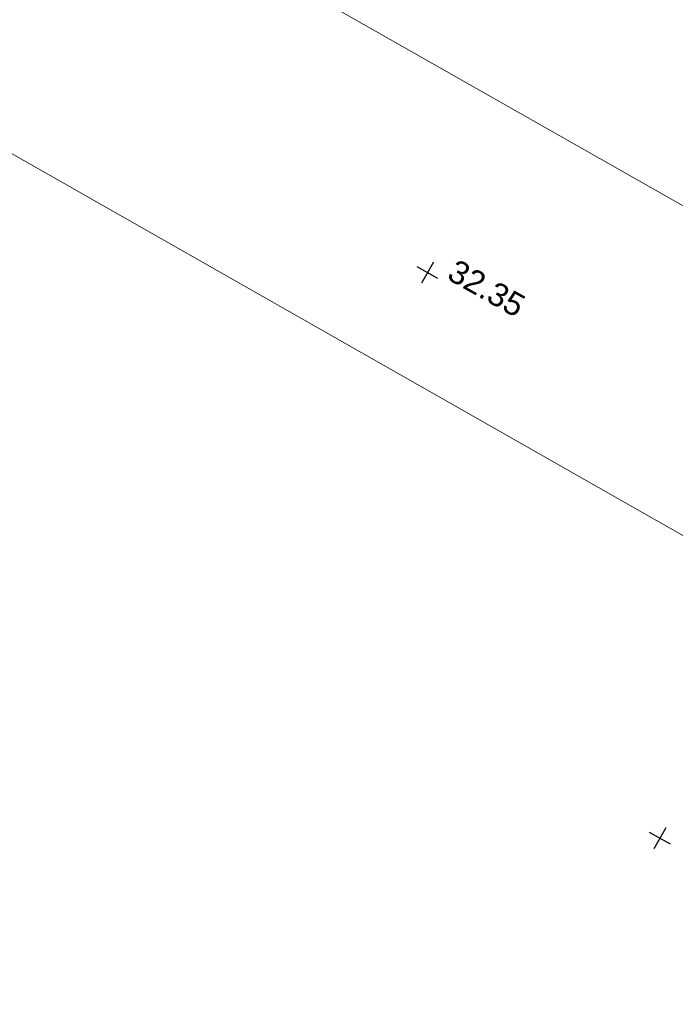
# Model space of a CAD drawing. Header units: metres. Extents: x 526783 to 527427, y 725511 to 725696.
# Tile 10 of 12: x 526967.81 to 526972.05, y 725602.39 to 725608.77. Entities that reach past the tile are written whole.
import ezdxf
from ezdxf.enums import TextEntityAlignment as Align

# ---------------------------------------------------------------- set-up
doc = ezdxf.new("R2010")
doc.units = ezdxf.units.M
doc.layers.add('Plot Frames', color=1, linetype='Continuous', lineweight=9, plot=False)
doc.layers.add('Text', color=7, linetype='Continuous', lineweight=9)
doc.layers.add('Topo_Points', color=97, linetype='Continuous')
doc.styles.add('MSL_Standard', font='swissl.ttf', dxfattribs={"height": 1.5})

msp = doc.modelspace()

# ---------------------------------------------------------------- linework, layer by layer
at = {"layer": 'Plot Frames'}
msp.add_lwpolyline([(526955.2571, 725617.1286), (526980.4738, 725602.8068), (526998.5362, 725634.6094), (526973.3195, 725648.9313)], close=True, dxfattribs=at)
at = {"layer": 'Text', "color": 1}
msp.add_lwpolyline([(527033.1497, 725570.6793), (527033.614, 725570.9906), (527033.3671, 725570.5558), (526963.249, 725610.4647), (526963.4959, 725610.8995), (526963.4664, 725610.3413)], dxfattribs=at)
at = {"layer": 'Topo_Points'}
for p, q in [((526970.4865, 725607.1958), (526970.4095, 725607.0605)), ((526970.5157, 725607.0896), (526970.3804, 725607.1666)), ((526972.0203, 725603.4257), (526971.885, 725603.5027)), ((526971.9911, 725603.5319), (526971.9141, 725603.3966))]:
    msp.add_line(p, q, dxfattribs=at)

# ---------------------------------------------------------------- texts
at = {"layer": 'Topo_Points', "style": 'MSL_Standard'}
msp.add_text('32.35', height=0.15, rotation=330.58855, dxfattribs=at).set_placement((526970.6395, 725607.2216), align=Align.TOP_LEFT)

doc.saveas('drawing.dxf')
